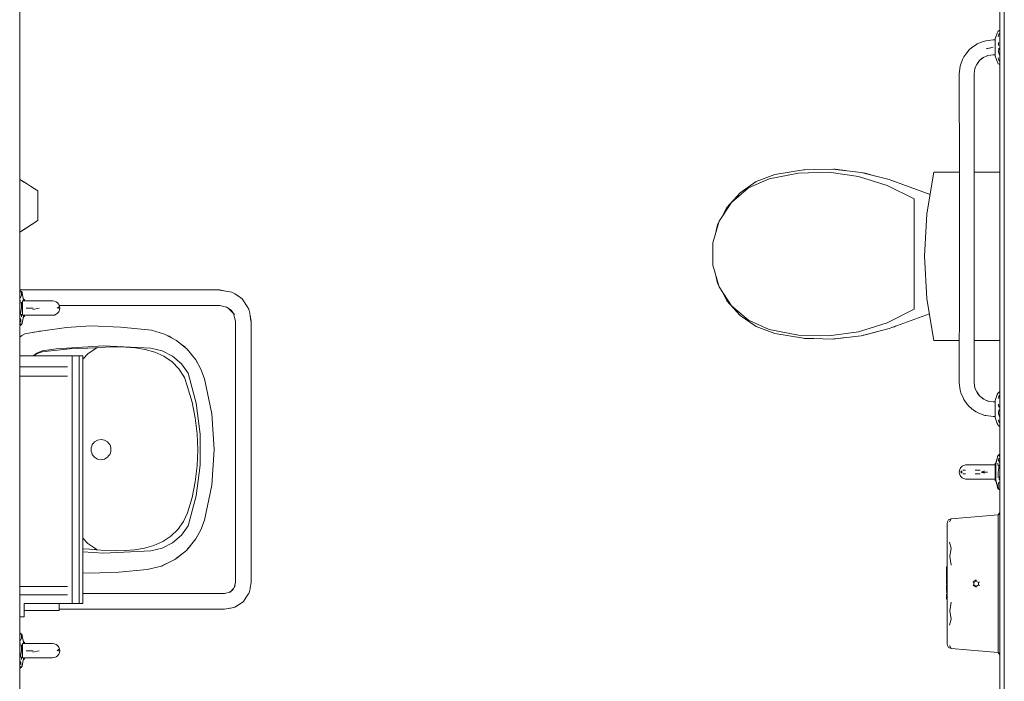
# Model space of a CAD drawing. Header units: millimetres. Extents: x -261 to 187, y -214 to 106.
# Tile 170 of 256: x -208.4 to -206.21, y -142.98 to -141.51. Entities that reach past the tile are written whole.
import ezdxf

# ---------------------------------------------------------------- set-up
doc = ezdxf.new("R2010")
doc.units = ezdxf.units.MM
doc.header["$LTSCALE"] = 0.005
doc.header["$MEASUREMENT"] = 0
for name, color, linetype, lineweight in [('IFC-Elemento construtivo genérico-Contorno', 9, 'Continuous', 5), ('IFC-Elemento terminal-Contorno', 9, 'Continuous', 5), ('IFC-Parede padrão-Contorno', 9, 'Continuous', 5), ('IFC-Parede-Contorno', 9, 'Continuous', 5), ('IFC-Viga-Contorno', 9, 'Continuous', 5)]:
    doc.layers.add(name, color=color, linetype=linetype, lineweight=lineweight)

msp = doc.modelspace()

# ---------------------------------------------------------------- linework, layer by layer
at = {"layer": 'IFC-Elemento construtivo genérico-Contorno', "lineweight": 5}
for p, q in [((-208.402, -141.8672), (-208.387, -141.8768)), ((-208.402, -141.8672), (-208.3939, -141.8724)), ((-208.387, -141.8768), (-208.3779, -141.8826)), ((-208.3779, -141.8826), (-208.362, -141.8928)), ((-208.362, -141.8953), (-208.362, -141.8928)), ((-208.362, -141.8998), (-208.362, -141.8953)), ((-208.362, -141.9032), (-208.362, -141.8998)), ((-208.362, -141.9067), (-208.362, -141.9032)), ((-208.362, -141.9115), (-208.362, -141.9067)), ((-208.362, -141.9163), (-208.362, -141.9115)), ((-208.362, -141.921), (-208.362, -141.9163)), ((-208.362, -141.9258), (-208.362, -141.921)), ((-208.362, -141.9306), (-208.362, -141.9258)), ((-208.362, -141.9354), (-208.362, -141.9306)), ((-208.362, -141.9402), (-208.362, -141.9354)), ((-208.362, -141.945), (-208.362, -141.9402)), ((-208.362, -141.9484), (-208.362, -141.945)), ((-208.402, -141.9844), (-208.362, -141.9588)), ((-208.3939, -141.9792), (-208.362, -141.9588)), ((-208.387, -141.9748), (-208.362, -141.9588)), ((-208.362, -141.9519), (-208.362, -141.9484)), ((-208.362, -141.9554), (-208.362, -141.9519)), ((-208.362, -141.9588), (-208.362, -141.9554)), ((-208.402, -141.9844), (-208.387, -141.9748)), ((-208.402, -141.9844), (-208.3939, -141.9792)), ((-208.402, -142.2598), (-208.2698, -142.2598)), ((-208.402, -142.2598), (-208.285, -142.2598)), ((-208.285, -142.8098), (-208.285, -142.2598)), ((-208.285, -142.2598), (-208.2698, -142.2598)), ((-208.2698, -142.2598), (-208.2619, -142.2598)), ((-208.2698, -142.8098), (-208.2698, -142.2598)), ((-208.2619, -142.8098), (-208.2619, -142.2598)), ((-208.402, -142.2837), (-208.2956, -142.2837)), ((-208.402, -142.3046), (-208.2956, -142.3046)), ((-206.3366, -142.6242), (-206.3301, -142.6219)), ((-206.3342, -142.628), (-206.3301, -142.6219)), ((-206.3301, -142.6219), (-206.2257, -142.6129)), ((-206.2257, -142.6129), (-206.2222, -142.6078)), ((-206.2257, -142.6129), (-206.2222, -142.6105)), ((-206.2257, -142.6253), (-206.2257, -142.6129)), ((-206.2257, -142.6253), (-206.2257, -142.6191)), ((-206.3392, -142.6326), (-206.3387, -142.628)), ((-206.3392, -142.6434), (-206.3392, -142.6326)), ((-206.3392, -142.6641), (-206.3392, -142.6434)), ((-206.3387, -142.628), (-206.3366, -142.6242)), ((-206.2257, -142.649), (-206.2257, -142.6253)), ((-206.2257, -142.649), (-206.2257, -142.6372)), ((-206.3392, -142.693), (-206.3392, -142.6641)), ((-206.2257, -142.6823), (-206.2257, -142.649)), ((-206.2257, -142.6823), (-206.2257, -142.6656)), ((-206.3343, -142.6737), (-206.3301, -142.6872)), ((-206.3335, -142.7054), (-206.3301, -142.6872)), ((-206.2257, -142.7222), (-206.2257, -142.6823)), ((-206.3392, -142.7279), (-206.3392, -142.693)), ((-206.3335, -142.7054), (-206.3301, -142.7248)), ((-206.2257, -142.7222), (-206.2257, -142.7023)), ((-206.3409, -142.7305), (-206.3409, -142.7287)), ((-206.3409, -142.7287), (-206.3392, -142.7287)), ((-206.3409, -142.7381), (-206.3409, -142.7305)), ((-206.3409, -142.7305), (-206.3392, -142.7305)), ((-206.3392, -142.7658), (-206.3392, -142.7279)), ((-206.2257, -142.7658), (-206.2257, -142.7222)), ((-206.3409, -142.7381), (-206.3392, -142.7381)), ((-206.3409, -142.7407), (-206.3409, -142.7381)), ((-206.3409, -142.7407), (-206.3392, -142.7407)), ((-206.3409, -142.7465), (-206.3409, -142.7407)), ((-206.3409, -142.7465), (-206.3392, -142.7465)), ((-206.3409, -142.7539), (-206.3409, -142.7465)), ((-206.3409, -142.7539), (-206.3392, -142.7539)), ((-206.3409, -142.7663), (-206.3409, -142.7548)), ((-206.3409, -142.7548), (-206.3392, -142.7548)), ((-206.2257, -142.7658), (-206.2257, -142.744)), ((-208.402, -142.7724), (-208.2956, -142.7724)), ((-206.3409, -142.7663), (-206.3392, -142.7663)), ((-206.3409, -142.7747), (-206.3409, -142.7684)), ((-206.3409, -142.7684), (-206.3392, -142.7684)), ((-206.3409, -142.7777), (-206.3409, -142.7747)), ((-206.3392, -142.8037), (-206.3392, -142.7658)), ((-206.2818, -142.7617), (-206.2748, -142.7576)), ((-206.2818, -142.7617), (-206.2799, -142.7628)), ((-206.2818, -142.7698), (-206.2799, -142.7687)), ((-206.2818, -142.7698), (-206.2748, -142.7739)), ((-206.2799, -142.7628), (-206.2748, -142.7599)), ((-206.2799, -142.7687), (-206.2799, -142.7628)), ((-206.2799, -142.7687), (-206.2748, -142.7717)), ((-206.2748, -142.7599), (-206.2748, -142.7576)), ((-206.2748, -142.7599), (-206.2697, -142.7628)), ((-206.2748, -142.7717), (-206.2697, -142.7687)), ((-206.2748, -142.7739), (-206.2748, -142.7717)), ((-206.2697, -142.7628), (-206.2677, -142.7617)), ((-206.2697, -142.7687), (-206.2697, -142.7628)), ((-206.2697, -142.7687), (-206.2677, -142.7698)), ((-206.2257, -142.8093), (-206.2257, -142.7658)), ((-206.2257, -142.7875), (-206.2257, -142.7658)), ((-208.402, -142.7906), (-208.2956, -142.7906)), ((-206.3409, -142.7777), (-206.3392, -142.7777)), ((-206.3409, -142.7793), (-206.3409, -142.7777)), ((-206.3409, -142.7793), (-206.3392, -142.7793)), ((-206.3409, -142.7799), (-206.3409, -142.7793)), ((-206.3409, -142.7808), (-206.3409, -142.7799)), ((-206.3409, -142.7799), (-206.3392, -142.7799)), ((-206.3409, -142.7808), (-206.3392, -142.7808)), ((-206.3409, -142.7852), (-206.3409, -142.7834)), ((-206.3409, -142.7834), (-206.3392, -142.7834)), ((-206.3409, -142.7852), (-206.3392, -142.7852)), ((-206.3409, -142.7909), (-206.3409, -142.7889)), ((-206.3409, -142.7889), (-206.3392, -142.7889)), ((-206.3409, -142.7909), (-206.3392, -142.7909)), ((-206.3409, -142.7986), (-206.3409, -142.7909)), ((-206.3409, -142.8004), (-206.3409, -142.7986)), ((-206.3409, -142.7986), (-206.3392, -142.7986)), ((-208.392, -142.8098), (-208.285, -142.8098)), ((-208.285, -142.8098), (-208.2698, -142.8098)), ((-208.2698, -142.8098), (-208.2619, -142.8098)), ((-206.3409, -142.8004), (-206.3392, -142.8004)), ((-206.3392, -142.8385), (-206.3392, -142.8037)), ((-206.3335, -142.8261), (-206.3301, -142.8067)), ((-206.2257, -142.8493), (-206.2257, -142.8093)), ((-206.2257, -142.8293), (-206.2257, -142.8093)), ((-206.3392, -142.8674), (-206.3392, -142.8385)), ((-206.3335, -142.8261), (-206.3301, -142.8443)), ((-206.3343, -142.8578), (-206.3301, -142.8443)), ((-206.2257, -142.8825), (-206.2257, -142.8493)), ((-206.2257, -142.8659), (-206.2257, -142.8493)), ((-206.3392, -142.8881), (-206.3392, -142.8674)), ((-206.2257, -142.9063), (-206.2257, -142.8825)), ((-206.2257, -142.8944), (-206.2257, -142.8825)), ((-206.3392, -142.8989), (-206.3392, -142.8881)), ((-206.3392, -142.8989), (-206.3387, -142.9035)), ((-206.3387, -142.9035), (-206.3366, -142.9074)), ((-206.3366, -142.9074), (-206.3301, -142.9096)), ((-206.3342, -142.9035), (-206.3301, -142.9096)), ((-206.2257, -142.9186), (-206.2257, -142.9063)), ((-206.2257, -142.9124), (-206.2257, -142.9063)), ((-206.3301, -142.9096), (-206.2257, -142.9186)), ((-206.2257, -142.9186), (-206.2222, -142.9211)), ((-206.2257, -142.9186), (-206.2222, -142.9237))]:
    msp.add_line(p, q, dxfattribs=at)
at = {"layer": 'IFC-Elemento terminal-Contorno', "lineweight": 5}
for p, q in [((-206.2327, -141.5553), (-206.2283, -141.5422)), ((-206.2283, -141.5422), (-206.2269, -141.5396)), ((-206.2269, -141.5396), (-206.2256, -141.537)), ((-206.2257, -141.5395), (-206.2256, -141.5376)), ((-206.2256, -141.537), (-206.2238, -141.5362)), ((-206.2256, -141.5376), (-206.2256, -141.537)), ((-206.2255, -141.5502), (-206.2238, -141.5429)), ((-206.2238, -141.5362), (-206.2222, -141.5355)), ((-206.2229, -141.5374), (-206.2222, -141.538)), ((-206.2842, -141.5741), (-206.2742, -141.5673)), ((-206.2742, -141.5673), (-206.2725, -141.5663)), ((-206.2725, -141.5663), (-206.2594, -141.5609)), ((-206.2594, -141.5609), (-206.2535, -141.5593)), ((-206.2535, -141.5593), (-206.2371, -141.5573)), ((-206.2371, -141.5573), (-206.2327, -141.5573)), ((-206.2327, -141.5567), (-206.2327, -141.5553)), ((-206.2327, -141.558), (-206.2327, -141.5567)), ((-206.2327, -141.5594), (-206.2327, -141.558)), ((-206.2327, -141.5607), (-206.2327, -141.5594)), ((-206.2327, -141.564), (-206.2327, -141.5607)), ((-206.2327, -141.5673), (-206.2327, -141.564)), ((-206.2327, -141.5706), (-206.2327, -141.5673)), ((-206.2327, -141.5738), (-206.2327, -141.5706)), ((-206.225, -141.5628), (-206.2248, -141.5694)), ((-206.3021, -141.5951), (-206.2981, -141.5888)), ((-206.2981, -141.5888), (-206.29, -141.5794)), ((-206.29, -141.5794), (-206.2842, -141.5741)), ((-206.2612, -141.5976), (-206.2486, -141.5918)), ((-206.2524, -141.5769), (-206.2371, -141.5738)), ((-206.2524, -141.5769), (-206.2452, -141.5754)), ((-206.2508, -141.5928), (-206.2473, -141.5916)), ((-206.2486, -141.5918), (-206.2371, -141.5903)), ((-206.2452, -141.5754), (-206.2371, -141.5738)), ((-206.2371, -141.5903), (-206.2327, -141.5903)), ((-206.2327, -141.5771), (-206.2327, -141.5738)), ((-206.2327, -141.5804), (-206.2327, -141.5771)), ((-206.2327, -141.5837), (-206.2327, -141.5804)), ((-206.2327, -141.5869), (-206.2327, -141.5837)), ((-206.2327, -141.5883), (-206.2327, -141.5869)), ((-206.2327, -141.5897), (-206.2327, -141.5883)), ((-206.2327, -141.591), (-206.2327, -141.5897)), ((-206.2327, -141.5924), (-206.2327, -141.591)), ((-206.2327, -141.5924), (-206.2283, -141.6055)), ((-206.225, -141.5849), (-206.2242, -141.5759)), ((-206.225, -141.5849), (-206.2231, -141.5903)), ((-206.2231, -141.5903), (-206.2222, -141.5913)), ((-206.3122, -141.6324), (-206.3102, -141.616)), ((-206.3102, -141.616), (-206.3097, -141.6138)), ((-206.3097, -141.6138), (-206.3051, -141.6006)), ((-206.3051, -141.6006), (-206.3021, -141.5951)), ((-206.2777, -141.6209), (-206.272, -141.6083)), ((-206.2736, -141.6119), (-206.2672, -141.6029)), ((-206.2677, -141.6034), (-206.2612, -141.5976)), ((-206.2663, -141.6021), (-206.2576, -141.5959)), ((-206.2283, -141.6055), (-206.2269, -141.6081)), ((-206.2269, -141.6081), (-206.2256, -141.6107)), ((-206.2256, -141.61), (-206.2256, -141.6107)), ((-206.2256, -141.6107), (-206.2222, -141.6122)), ((-206.2255, -141.5975), (-206.2238, -141.6048)), ((-206.2229, -141.6103), (-206.2222, -141.6096)), ((-206.3122, -141.6324), (-206.312, -141.8511)), ((-206.2793, -141.851), (-206.2792, -141.6324)), ((-206.2792, -141.6324), (-206.2777, -141.6209)), ((-206.2779, -141.6222), (-206.2767, -141.6187)), ((-206.312, -141.9758), (-206.312, -141.7867)), ((-206.7637, -141.8721), (-206.7225, -141.8567)), ((-206.7355, -141.8659), (-206.6698, -141.8532)), ((-206.7225, -141.8567), (-206.6589, -141.8461)), ((-206.6698, -141.8532), (-206.6028, -141.8514)), ((-206.6589, -141.8461), (-206.5945, -141.8444)), ((-206.6573, -141.8461), (-206.6558, -141.8458)), ((-206.6558, -141.8458), (-206.6354, -141.8455)), ((-206.6028, -141.8514), (-206.5364, -141.8606)), ((-206.5945, -141.8444), (-206.5305, -141.8517)), ((-206.5913, -141.8448), (-206.5883, -141.8447)), ((-206.5883, -141.8447), (-206.5652, -141.8477)), ((-206.5305, -141.8517), (-206.4681, -141.8678)), ((-206.5258, -141.8529), (-206.5213, -141.8535)), ((-206.5213, -141.8535), (-206.4987, -141.8599)), ((-206.3844, -141.9441), (-206.3686, -141.8511)), ((-206.3686, -141.8511), (-206.312, -141.8511)), ((-206.2793, -142.0954), (-206.2793, -141.851)), ((-206.2793, -141.8511), (-206.2222, -141.8511)), ((-206.8, -141.8969), (-206.7637, -141.8721)), ((-206.7812, -141.8862), (-206.7355, -141.8659)), ((-206.5364, -141.8606), (-206.4724, -141.8806)), ((-206.4681, -141.8678), (-206.377, -141.9009)), ((-206.4583, -141.8714), (-206.4563, -141.8719)), ((-206.4563, -141.8719), (-206.4544, -141.8728)), ((-206.8292, -141.9297), (-206.8, -141.8969)), ((-206.8192, -141.9186), (-206.7812, -141.8862)), ((-206.4724, -141.8806), (-206.4126, -141.9108)), ((-206.8464, -141.9605), (-206.8192, -141.9186)), ((-206.4126, -142.1558), (-206.4126, -141.9108)), ((-206.8415, -141.953), (-206.8292, -141.9297)), ((-206.3897, -142.0383), (-206.3844, -141.9441)), ((-206.8605, -142.0083), (-206.8464, -141.9605)), ((-206.8497, -141.9686), (-206.8475, -141.9644)), ((-206.8547, -141.9885), (-206.8497, -141.9686)), ((-206.312, -142.1649), (-206.312, -141.9758)), ((-206.8605, -142.0583), (-206.8605, -142.0083)), ((-206.3897, -142.0383), (-206.3844, -142.1325)), ((-206.8605, -142.0583), (-206.8464, -142.1061)), ((-206.8547, -142.0781), (-206.8497, -142.098)), ((-206.8497, -142.098), (-206.8475, -142.1022)), ((-206.3122, -142.3192), (-206.312, -142.0954)), ((-206.2793, -142.0954), (-206.2792, -142.3192)), ((-208.402, -142.1127), (-208.1843, -142.1127)), ((-208.402, -142.1144), (-208.4007, -142.1147)), ((-208.4007, -142.1147), (-208.3988, -142.1161)), ((-208.3988, -142.1175), (-208.3988, -142.1161)), ((-208.3988, -142.1161), (-208.3979, -142.1168)), ((-208.3988, -142.1175), (-208.3983, -142.1208)), ((-208.3979, -142.1168), (-208.3967, -142.119)), ((-208.3967, -142.119), (-208.3958, -142.1237)), ((-208.1843, -142.1127), (-207.9566, -142.1127)), ((-207.9566, -142.1127), (-207.9432, -142.1154)), ((-207.9566, -142.1133), (-207.9388, -142.1161)), ((-207.9388, -142.1161), (-207.93, -142.118)), ((-207.93, -142.118), (-207.9236, -142.1217)), ((-206.8464, -142.1061), (-206.8192, -142.148)), ((-206.8415, -142.1137), (-206.8292, -142.1369)), ((-208.401, -142.1432), (-208.4008, -142.1359)), ((-208.4, -142.1308), (-208.3983, -142.1249)), ((-208.3983, -142.1208), (-208.3983, -142.1249)), ((-208.3982, -142.1466), (-208.3981, -142.1402)), ((-208.396, -142.1378), (-208.396, -142.1373)), ((-208.396, -142.1394), (-208.396, -142.1378)), ((-208.396, -142.142), (-208.396, -142.1394)), ((-208.396, -142.1453), (-208.396, -142.142)), ((-208.3958, -142.1237), (-208.3932, -142.134)), ((-208.3958, -142.1237), (-208.3932, -142.1355)), ((-208.3958, -142.1373), (-208.3873, -142.1373)), ((-208.3932, -142.1355), (-208.3932, -142.134)), ((-208.3932, -142.134), (-208.3915, -142.1345)), ((-208.3932, -142.1369), (-208.3932, -142.1355)), ((-208.3932, -142.1373), (-208.3932, -142.1369)), ((-208.3915, -142.1359), (-208.3915, -142.1345)), ((-208.3915, -142.1373), (-208.3915, -142.1359)), ((-208.3915, -142.1373), (-208.3915, -142.1373)), ((-208.3873, -142.1373), (-208.3709, -142.1374)), ((-208.3709, -142.1374), (-208.3597, -142.1373)), ((-208.3597, -142.1373), (-208.3493, -142.1373)), ((-208.3493, -142.1373), (-208.3391, -142.1374)), ((-208.3391, -142.1374), (-208.3323, -142.1374)), ((-208.3391, -142.1374), (-208.3383, -142.1374)), ((-208.3383, -142.1374), (-208.3318, -142.1376)), ((-208.3323, -142.1374), (-208.3289, -142.1373)), ((-208.3289, -142.1373), (-208.3248, -142.1378)), ((-208.3248, -142.1378), (-208.3209, -142.1394)), ((-208.3209, -142.1394), (-208.3176, -142.142)), ((-208.3176, -142.142), (-208.315, -142.1453)), ((-207.9236, -142.1217), (-207.9129, -142.1286)), ((-207.9169, -142.126), (-207.9164, -142.1263)), ((-207.9164, -142.1263), (-207.916, -142.1266)), ((-207.9129, -142.1286), (-207.9074, -142.1331)), ((-207.9074, -142.1331), (-207.9043, -142.137)), ((-207.9043, -142.137), (-207.8958, -142.1498)), ((-206.8292, -142.1369), (-206.8, -142.1697)), ((-206.3844, -142.1325), (-206.3686, -142.2256)), ((-208.4009, -142.1696), (-208.3995, -142.1618)), ((-208.3995, -142.1618), (-208.3982, -142.1533)), ((-208.3982, -142.1533), (-208.3982, -142.1466)), ((-208.396, -142.1492), (-208.396, -142.1453)), ((-208.396, -142.1533), (-208.396, -142.1492)), ((-208.396, -142.1574), (-208.396, -142.1533)), ((-208.396, -142.1613), (-208.396, -142.1574)), ((-208.396, -142.1646), (-208.396, -142.1613)), ((-208.3873, -142.1533), (-208.3717, -142.1533)), ((-208.373, -142.1564), (-208.3588, -142.1533)), ((-208.3186, -142.1533), (-208.3146, -142.1502)), ((-208.3176, -142.1646), (-208.315, -142.1613)), ((-208.316, -142.1533), (-208.3129, -142.1533)), ((-208.315, -142.1453), (-208.3134, -142.1492)), ((-208.315, -142.1613), (-208.3134, -142.1574)), ((-208.3141, -142.1477), (-208.1843, -142.1477)), ((-208.3134, -142.1492), (-208.3129, -142.1533)), ((-208.3134, -142.1574), (-208.3129, -142.1533)), ((-208.212, -142.1477), (-208.2113, -142.1477)), ((-208.1843, -142.1477), (-208.1199, -142.1477)), ((-208.1622, -142.1477), (-208.162, -142.1477)), ((-208.1621, -142.1477), (-208.162, -142.1477)), ((-208.162, -142.1477), (-208.162, -142.1477)), ((-208.1199, -142.1477), (-207.9566, -142.1477)), ((-207.9566, -142.1477), (-207.9483, -142.1499)), ((-207.9483, -142.1499), (-207.9397, -142.1522)), ((-207.9426, -142.1502), (-207.9319, -142.1576)), ((-207.9389, -142.1528), (-207.927, -142.1646)), ((-207.9319, -142.1576), (-207.9246, -142.1682)), ((-207.8959, -142.1496), (-207.8953, -142.1505)), ((-207.8958, -142.1498), (-207.8923, -142.1557)), ((-207.8953, -142.1505), (-207.8923, -142.1557)), ((-207.8923, -142.1557), (-207.8904, -142.1644)), ((-206.8192, -142.148), (-206.7812, -142.1804)), ((-206.4724, -142.186), (-206.4126, -142.1558)), ((-208.401, -142.1756), (-208.3992, -142.179)), ((-208.3995, -142.1843), (-208.3992, -142.179)), ((-208.3981, -142.1667), (-208.398, -142.1728)), ((-208.3971, -142.1875), (-208.3958, -142.1829)), ((-208.3967, -142.1875), (-208.3958, -142.1829)), ((-208.396, -142.1671), (-208.396, -142.1646)), ((-208.396, -142.1687), (-208.396, -142.1671)), ((-208.396, -142.1693), (-208.396, -142.1687)), ((-208.3958, -142.1693), (-208.3873, -142.1693)), ((-208.3958, -142.1829), (-208.3932, -142.1711)), ((-208.3958, -142.1829), (-208.3932, -142.1725)), ((-208.3932, -142.1697), (-208.3932, -142.1693)), ((-208.3932, -142.1711), (-208.3932, -142.1697)), ((-208.3932, -142.1725), (-208.3932, -142.1711)), ((-208.3932, -142.1725), (-208.3915, -142.1721)), ((-208.3915, -142.17), (-208.3915, -142.1693)), ((-208.3915, -142.1693), (-208.3915, -142.1693)), ((-208.3915, -142.1707), (-208.3915, -142.1693)), ((-208.3915, -142.1714), (-208.3915, -142.17)), ((-208.3915, -142.1721), (-208.3915, -142.1707)), ((-208.3873, -142.1693), (-208.3709, -142.1692)), ((-208.3873, -142.1693), (-208.3727, -142.1692)), ((-208.3727, -142.1692), (-208.3569, -142.1692)), ((-208.3709, -142.1692), (-208.3597, -142.1693)), ((-208.3597, -142.1693), (-208.3493, -142.1693)), ((-208.3569, -142.1692), (-208.3425, -142.1693)), ((-208.3493, -142.1693), (-208.3465, -142.1693)), ((-208.3425, -142.1693), (-208.336, -142.1693)), ((-208.336, -142.1693), (-208.3328, -142.1692)), ((-208.3328, -142.1692), (-208.3289, -142.1693)), ((-208.3289, -142.1693), (-208.3248, -142.1687)), ((-208.3248, -142.1687), (-208.3209, -142.1671)), ((-208.3209, -142.1671), (-208.3176, -142.1646)), ((-207.9266, -142.1652), (-207.9243, -142.1739)), ((-207.9243, -142.1739), (-207.922, -142.1823)), ((-207.922, -142.4729), (-207.922, -142.1823)), ((-207.8904, -142.1644), (-207.8876, -142.1823)), ((-207.8897, -142.1688), (-207.887, -142.1823)), ((-207.887, -142.4729), (-207.887, -142.1823)), ((-206.8, -142.1697), (-206.7637, -142.1945)), ((-206.7812, -142.1804), (-206.7355, -142.2007)), ((-206.4681, -142.1988), (-206.3786, -142.1663)), ((-208.402, -142.1922), (-208.4007, -142.1919)), ((-208.401, -142.1886), (-208.3997, -142.1902)), ((-208.4007, -142.1919), (-208.3997, -142.1902)), ((-208.4007, -142.1919), (-208.3988, -142.1905)), ((-208.3988, -142.1905), (-208.3979, -142.1898)), ((-208.3979, -142.1898), (-208.3971, -142.1875)), ((-208.3979, -142.1898), (-208.3967, -142.1875)), ((-208.3782, -142.2084), (-208.3645, -142.2059)), ((-208.3782, -142.2084), (-208.3708, -142.207)), ((-208.3708, -142.207), (-208.3645, -142.2059)), ((-208.3645, -142.2059), (-208.3507, -142.2038)), ((-208.3645, -142.2059), (-208.3581, -142.2049)), ((-208.3581, -142.2049), (-208.3507, -142.2038)), ((-208.3507, -142.2038), (-208.2979, -142.1961)), ((-208.2979, -142.1961), (-208.2446, -142.1929)), ((-208.2446, -142.1929), (-208.1767, -142.1954)), ((-208.1767, -142.1954), (-208.1092, -142.2023)), ((-208.1092, -142.2023), (-208.08, -142.2111)), ((-206.7637, -142.1945), (-206.7225, -142.2099)), ((-206.7355, -142.2007), (-206.6698, -142.2135)), ((-206.6028, -142.2152), (-206.5364, -142.206)), ((-206.5364, -142.206), (-206.4724, -142.186)), ((-206.5305, -142.2149), (-206.4681, -142.1988)), ((-206.5213, -142.2131), (-206.4986, -142.2067)), ((-206.4583, -142.1952), (-206.4563, -142.1947)), ((-206.4563, -142.1947), (-206.4544, -142.1938)), ((-208.402, -142.2177), (-208.3976, -142.2141)), ((-208.3976, -142.2141), (-208.3906, -142.2109)), ((-208.3906, -142.2109), (-208.3782, -142.2084)), ((-208.08, -142.2111), (-208.053, -142.2254)), ((-208.0737, -142.2144), (-208.0694, -142.2159)), ((-208.0694, -142.2159), (-208.0642, -142.2195)), ((-208.053, -142.2254), (-208.0295, -142.2449)), ((-206.7225, -142.2099), (-206.6589, -142.2205)), ((-206.6698, -142.2135), (-206.6028, -142.2152)), ((-206.6589, -142.2205), (-206.5945, -142.2222)), ((-206.6573, -142.2206), (-206.6558, -142.2208)), ((-206.6558, -142.2208), (-206.6356, -142.2211)), ((-206.5945, -142.2222), (-206.5305, -142.2149)), ((-206.5913, -142.2218), (-206.5883, -142.2219)), ((-206.5883, -142.2219), (-206.5653, -142.2189)), ((-206.5258, -142.2137), (-206.5213, -142.2131)), ((-206.3686, -142.2256), (-206.3121, -142.2256)), ((-206.2792, -142.2256), (-206.2222, -142.2256)), ((-208.3646, -142.2553), (-208.352, -142.2503)), ((-208.3638, -142.2533), (-208.3523, -142.2481)), ((-208.3523, -142.2481), (-208.3212, -142.2438)), ((-208.352, -142.2503), (-208.2915, -142.2437)), ((-208.3212, -142.2438), (-208.2157, -142.2374)), ((-208.2915, -142.2437), (-208.2307, -142.2418)), ((-208.2496, -142.2542), (-208.2307, -142.2418)), ((-208.234, -142.2419), (-208.233, -142.2418)), ((-208.233, -142.2418), (-208.2111, -142.2401)), ((-208.2157, -142.2374), (-208.1103, -142.2425)), ((-208.2111, -142.2401), (-208.1889, -142.2396)), ((-208.1889, -142.2396), (-208.1669, -142.2401)), ((-208.1669, -142.2401), (-208.1448, -142.2418)), ((-208.1448, -142.2418), (-208.1229, -142.2453)), ((-208.1229, -142.2453), (-208.1016, -142.2513)), ((-208.1103, -142.2425), (-208.085, -142.2483)), ((-208.1016, -142.2513), (-208.0815, -142.2604)), ((-208.085, -142.2483), (-208.0619, -142.26)), ((-208.0402, -142.236), (-208.0349, -142.2397)), ((-208.0349, -142.2397), (-208.0329, -142.242)), ((-208.0295, -142.2449), (-208.0103, -142.2686)), ((-208.3721, -142.2598), (-208.3638, -142.2533)), ((-208.3716, -142.2598), (-208.3638, -142.2533)), ((-208.3709, -142.2598), (-208.3646, -142.2553)), ((-208.2619, -142.2671), (-208.2496, -142.2542)), ((-208.0815, -142.2604), (-208.0632, -142.2729)), ((-208.0632, -142.2729), (-208.0477, -142.2886)), ((-208.0619, -142.26), (-208.0423, -142.2771)), ((-208.0103, -142.2686), (-207.9991, -142.2889)), ((-208.0089, -142.271), (-208.0081, -142.2721)), ((-208.0081, -142.2721), (-208.0069, -142.2747)), ((-208.0477, -142.2886), (-208.0358, -142.3073)), ((-208.0423, -142.2771), (-208.0274, -142.2983)), ((-207.9991, -142.2889), (-207.9911, -142.3105)), ((-208.0358, -142.3073), (-208.0285, -142.3282)), ((-208.0274, -142.2983), (-208.0094, -142.3649)), ((-207.9911, -142.3105), (-207.9747, -142.3883)), ((-208.0285, -142.3282), (-208.0186, -142.3624)), ((-206.3122, -142.3192), (-206.3102, -142.3356)), ((-206.3102, -142.3356), (-206.3086, -142.3415)), ((-206.2792, -142.3192), (-206.2777, -142.3307)), ((-206.2779, -142.3294), (-206.2767, -142.3329)), ((-206.2777, -142.3307), (-206.272, -142.3433)), ((-206.3086, -142.3415), (-206.3032, -142.3546)), ((-206.3032, -142.3546), (-206.3022, -142.3563)), ((-206.3022, -142.3563), (-206.2955, -142.3663)), ((-206.2736, -142.3397), (-206.2674, -142.3484)), ((-206.272, -142.3433), (-206.2661, -142.3498)), ((-206.2666, -142.3493), (-206.2576, -142.3557)), ((-206.2612, -142.3541), (-206.2486, -142.3599)), ((-206.2508, -142.3588), (-206.2473, -142.36)), ((-206.2486, -142.3599), (-206.2371, -142.3613)), ((-206.2327, -142.359), (-206.2282, -142.3457)), ((-206.2327, -142.3604), (-206.2327, -142.359)), ((-206.2327, -142.3618), (-206.2327, -142.3604)), ((-206.2282, -142.3457), (-206.2268, -142.3432)), ((-206.2268, -142.3432), (-206.2254, -142.3408)), ((-206.2256, -142.3434), (-206.2255, -142.3415)), ((-206.2255, -142.3415), (-206.2254, -142.3408)), ((-206.2254, -142.3408), (-206.2228, -142.3396)), ((-206.2254, -142.3541), (-206.2237, -142.3469)), ((-206.2228, -142.3396), (-206.2222, -142.3394)), ((-206.2228, -142.3413), (-206.2222, -142.3419)), ((-208.0186, -142.3624), (-208.0116, -142.3973)), ((-208.0094, -142.3649), (-208.0003, -142.4332)), ((-206.2955, -142.3663), (-206.2901, -142.3721)), ((-206.2901, -142.3721), (-206.2807, -142.3802)), ((-206.2807, -142.3802), (-206.2744, -142.3842)), ((-206.2371, -142.3613), (-206.2327, -142.3613)), ((-206.2327, -142.3632), (-206.2327, -142.3618)), ((-206.2327, -142.3645), (-206.2327, -142.3632)), ((-206.2327, -142.3678), (-206.2327, -142.3645)), ((-206.2327, -142.3711), (-206.2327, -142.3678)), ((-206.2327, -142.3745), (-206.2327, -142.3711)), ((-206.2327, -142.3778), (-206.2327, -142.3745)), ((-206.2327, -142.3811), (-206.2327, -142.3778)), ((-206.2327, -142.3844), (-206.2327, -142.3811)), ((-206.2248, -142.3668), (-206.2247, -142.3733)), ((-206.2248, -142.3887), (-206.2241, -142.3797)), ((-208.0116, -142.3973), (-208.0074, -142.4326)), ((-207.9747, -142.3883), (-207.9692, -142.4675)), ((-206.2744, -142.3842), (-206.2689, -142.3872)), ((-206.2689, -142.3872), (-206.2557, -142.3918)), ((-206.2557, -142.3918), (-206.2535, -142.3923)), ((-206.2535, -142.3923), (-206.2371, -142.3943)), ((-206.2371, -142.3943), (-206.2327, -142.3943)), ((-206.2327, -142.3877), (-206.2327, -142.3844)), ((-206.2327, -142.391), (-206.2327, -142.3877)), ((-206.2327, -142.3924), (-206.2327, -142.391)), ((-206.2327, -142.3938), (-206.2327, -142.3924)), ((-206.2327, -142.3951), (-206.2327, -142.3938)), ((-206.2327, -142.3965), (-206.2327, -142.3951)), ((-206.2327, -142.3965), (-206.2282, -142.4099)), ((-206.2254, -142.4015), (-206.2237, -142.4087)), ((-206.2248, -142.3887), (-206.2229, -142.394)), ((-206.2229, -142.394), (-206.2222, -142.395)), ((-206.2282, -142.4099), (-206.2268, -142.4123)), ((-206.2268, -142.4123), (-206.2254, -142.4148)), ((-206.2255, -142.4141), (-206.2254, -142.4148)), ((-206.2254, -142.4148), (-206.2228, -142.4159)), ((-206.2228, -142.4142), (-206.2222, -142.4136)), ((-206.2228, -142.4159), (-206.2222, -142.4162)), ((-208.2355, -142.4504), (-208.2288, -142.4465)), ((-208.2288, -142.4465), (-208.2211, -142.4452)), ((-208.2211, -142.4452), (-208.2135, -142.4465)), ((-208.2135, -142.4465), (-208.2067, -142.4504)), ((-208.0074, -142.4326), (-208.006, -142.4682)), ((-208.0003, -142.5021), (-208.0003, -142.4332)), ((-208.2433, -142.4637), (-208.2419, -142.46)), ((-208.2433, -142.4677), (-208.2433, -142.4637)), ((-208.2433, -142.4716), (-208.2433, -142.4677)), ((-208.2419, -142.46), (-208.2406, -142.4563)), ((-208.2406, -142.4563), (-208.238, -142.4534)), ((-208.2406, -142.4564), (-208.238, -142.4534)), ((-208.238, -142.4534), (-208.2355, -142.4504)), ((-208.2067, -142.4504), (-208.2042, -142.4534)), ((-208.2042, -142.4534), (-208.2016, -142.4564)), ((-208.2042, -142.4534), (-208.2016, -142.4564)), ((-208.2016, -142.4564), (-208.2003, -142.4601)), ((-208.2003, -142.4601), (-208.199, -142.4637)), ((-208.199, -142.4677), (-208.199, -142.4637)), ((-208.199, -142.4677), (-208.199, -142.4716)), ((-208.0074, -142.5038), (-208.006, -142.4682)), ((-207.9747, -142.5468), (-207.9692, -142.4675)), ((-208.2433, -142.4716), (-208.2419, -142.4753)), ((-208.2419, -142.4753), (-208.2406, -142.479)), ((-208.2406, -142.479), (-208.2355, -142.485)), ((-208.2355, -142.485), (-208.2288, -142.4888)), ((-208.2288, -142.4888), (-208.2211, -142.4902)), ((-208.2211, -142.4902), (-208.2135, -142.4888)), ((-208.2135, -142.4888), (-208.2067, -142.4849)), ((-208.2067, -142.4849), (-208.2042, -142.482)), ((-208.2042, -142.482), (-208.2016, -142.4789)), ((-208.2042, -142.482), (-208.2016, -142.479)), ((-208.2016, -142.479), (-208.2003, -142.4753)), ((-208.2003, -142.4753), (-208.199, -142.4716)), ((-207.922, -142.4744), (-207.922, -142.4729)), ((-207.922, -142.7635), (-207.922, -142.4744)), ((-207.887, -142.7635), (-207.887, -142.4729)), ((-206.231, -142.4979), (-206.2284, -142.4876)), ((-206.231, -142.4998), (-206.2284, -142.4881)), ((-206.231, -142.4984), (-206.2284, -142.4881)), ((-206.2293, -142.4919), (-206.2284, -142.4876)), ((-206.2284, -142.4876), (-206.2275, -142.4829)), ((-206.2284, -142.4881), (-206.2275, -142.4834)), ((-206.2284, -142.4881), (-206.2271, -142.4835)), ((-206.2284, -142.4876), (-206.2281, -142.4865)), ((-206.2275, -142.4829), (-206.2263, -142.4806)), ((-206.2275, -142.4834), (-206.2263, -142.4812)), ((-206.2271, -142.4835), (-206.2263, -142.4812)), ((-206.2268, -142.4822), (-206.2263, -142.4806)), ((-206.2263, -142.4806), (-206.2254, -142.4799)), ((-206.2263, -142.4812), (-206.2254, -142.4805)), ((-206.2254, -142.4799), (-206.2235, -142.4786)), ((-206.2254, -142.4805), (-206.2235, -142.4791)), ((-206.225, -142.4919), (-206.2247, -142.4867)), ((-206.225, -142.4919), (-206.2232, -142.4954)), ((-206.2244, -142.4807), (-206.2235, -142.4791)), ((-206.2244, -142.4807), (-206.2232, -142.4824)), ((-206.224, -142.4794), (-206.2235, -142.4786)), ((-206.2235, -142.4786), (-206.2222, -142.4783)), ((-206.2235, -142.4791), (-206.2222, -142.4788)), ((-208.0116, -142.5391), (-208.0074, -142.5038)), ((-208.0094, -142.5705), (-208.0003, -142.5021)), ((-206.3122, -142.5177), (-206.3116, -142.5135)), ((-206.3119, -142.5146), (-206.3116, -142.5135)), ((-206.3116, -142.5135), (-206.3112, -142.5121)), ((-206.3112, -142.5121), (-206.31, -142.5097)), ((-206.3112, -142.5121), (-206.311, -142.5115)), ((-206.3111, -142.5118), (-206.311, -142.5115)), ((-206.3111, -142.5119), (-206.3111, -142.5118)), ((-206.311, -142.5115), (-206.3107, -142.5111)), ((-206.3108, -142.5113), (-206.31, -142.5097)), ((-206.31, -142.5097), (-206.3089, -142.5079)), ((-206.3089, -142.5079), (-206.3075, -142.5064)), ((-206.3075, -142.5064), (-206.3059, -142.505)), ((-206.3059, -142.505), (-206.3042, -142.5038)), ((-206.3046, -142.5138), (-206.2984, -142.5137)), ((-206.3042, -142.5038), (-206.3023, -142.5029)), ((-206.3023, -142.5029), (-206.3003, -142.5022)), ((-206.3003, -142.5022), (-206.2983, -142.5018)), ((-206.2983, -142.5018), (-206.2962, -142.5017)), ((-206.2962, -142.5017), (-206.2921, -142.5017)), ((-206.2921, -142.5017), (-206.2886, -142.5017)), ((-206.2886, -142.5017), (-206.2816, -142.5017)), ((-206.2816, -142.5017), (-206.2662, -142.5017)), ((-206.2775, -142.5017), (-206.275, -142.5017)), ((-206.2773, -142.5137), (-206.2661, -142.5138)), ((-206.275, -142.5017), (-206.2643, -142.5017)), ((-206.2662, -142.5017), (-206.2492, -142.5017)), ((-206.2643, -142.5017), (-206.2528, -142.5017)), ((-206.2528, -142.5017), (-206.2359, -142.5017)), ((-206.2492, -142.5017), (-206.2337, -142.5017)), ((-206.2359, -142.5017), (-206.2327, -142.5017)), ((-206.2337, -142.5017), (-206.2327, -142.5017)), ((-206.2327, -142.4983), (-206.231, -142.4979)), ((-206.2327, -142.4989), (-206.2327, -142.4983)), ((-206.2327, -142.4989), (-206.231, -142.4984)), ((-206.2327, -142.5003), (-206.2327, -142.4989)), ((-206.2327, -142.5016), (-206.2327, -142.5003)), ((-206.2327, -142.503), (-206.2327, -142.5016)), ((-206.2327, -142.5044), (-206.2327, -142.503)), ((-206.2327, -142.5044), (-206.231, -142.5041)), ((-206.2327, -142.5077), (-206.2327, -142.5044)), ((-206.2327, -142.511), (-206.2327, -142.5077)), ((-206.2327, -142.5134), (-206.2327, -142.511)), ((-206.2327, -142.5177), (-206.2327, -142.5134)), ((-206.231, -142.4984), (-206.231, -142.4979)), ((-206.231, -142.4998), (-206.231, -142.4984)), ((-206.231, -142.5012), (-206.231, -142.4998)), ((-206.231, -142.5026), (-206.231, -142.5012)), ((-206.231, -142.5041), (-206.231, -142.5026)), ((-206.231, -142.5075), (-206.231, -142.5041)), ((-206.231, -142.5109), (-206.231, -142.5075)), ((-206.231, -142.5143), (-206.231, -142.5109)), ((-206.231, -142.5149), (-206.231, -142.5143)), ((-206.2262, -142.4982), (-206.2261, -142.5042)), ((-206.226, -142.5177), (-206.2247, -142.5092)), ((-206.2247, -142.5092), (-206.2233, -142.5014)), ((-206.3122, -142.5177), (-206.3119, -142.5146)), ((-206.3122, -142.5177), (-206.3119, -142.5147)), ((-206.3122, -142.5177), (-206.3119, -142.5206)), ((-206.3119, -142.5147), (-206.3119, -142.5146)), ((-206.3119, -142.5206), (-206.3119, -142.5208)), ((-206.3119, -142.5206), (-206.3116, -142.5218)), ((-206.3119, -142.5208), (-206.3116, -142.5218)), ((-206.3116, -142.5218), (-206.3111, -142.5235)), ((-206.3116, -142.5218), (-206.3111, -142.5233)), ((-206.3111, -142.5233), (-206.3111, -142.5234)), ((-206.3111, -142.5235), (-206.31, -142.5257)), ((-206.3111, -142.5235), (-206.311, -142.5238)), ((-206.311, -142.5238), (-206.3108, -142.524)), ((-206.31, -142.5257), (-206.3089, -142.5274)), ((-206.3091, -142.5177), (-206.3062, -142.5177)), ((-206.3089, -142.5274), (-206.3075, -142.529)), ((-206.3088, -142.5152), (-206.3062, -142.5177)), ((-206.3088, -142.5201), (-206.3062, -142.5177)), ((-206.3075, -142.529), (-206.3059, -142.5304)), ((-206.3059, -142.5304), (-206.3042, -142.5315)), ((-206.3046, -142.5216), (-206.2984, -142.5216)), ((-206.3042, -142.5315), (-206.3023, -142.5324)), ((-206.3023, -142.5324), (-206.3003, -142.5331)), ((-206.3003, -142.5331), (-206.2983, -142.5335)), ((-206.2983, -142.5335), (-206.2962, -142.5337)), ((-206.2962, -142.5337), (-206.2926, -142.5336)), ((-206.2962, -142.5337), (-206.2922, -142.5336)), ((-206.2929, -142.5334), (-206.2861, -142.5336)), ((-206.2926, -142.5336), (-206.2853, -142.5336)), ((-206.2922, -142.5336), (-206.2889, -142.5337)), ((-206.2889, -142.5337), (-206.2821, -142.5337)), ((-206.2861, -142.5336), (-206.2853, -142.5336)), ((-206.2853, -142.5336), (-206.2741, -142.5337)), ((-206.2821, -142.5337), (-206.2777, -142.5336)), ((-206.2773, -142.5216), (-206.2661, -142.5216)), ((-206.2741, -142.5337), (-206.2631, -142.5337)), ((-206.2637, -142.5177), (-206.2559, -142.5152)), ((-206.2637, -142.5177), (-206.2559, -142.5201)), ((-206.2637, -142.5177), (-206.2492, -142.5177)), ((-206.2631, -142.5337), (-206.2511, -142.5336)), ((-206.2511, -142.5336), (-206.2337, -142.5337)), ((-206.2453, -142.5336), (-206.2359, -142.5337)), ((-206.2359, -142.5337), (-206.2337, -142.5337)), ((-206.2337, -142.5337), (-206.2327, -142.5337)), ((-206.2327, -142.5177), (-206.231, -142.5177)), ((-206.2327, -142.521), (-206.2327, -142.5177)), ((-206.2327, -142.5243), (-206.2327, -142.521)), ((-206.2327, -142.5276), (-206.2327, -142.5243)), ((-206.2327, -142.5309), (-206.2327, -142.5276)), ((-206.2327, -142.5309), (-206.231, -142.5313)), ((-206.2327, -142.5323), (-206.2327, -142.5309)), ((-206.2327, -142.5337), (-206.2327, -142.5323)), ((-206.2327, -142.5351), (-206.2327, -142.5337)), ((-206.2327, -142.5364), (-206.2327, -142.5351)), ((-206.231, -142.5177), (-206.231, -142.5149)), ((-206.231, -142.5211), (-206.231, -142.5177)), ((-206.231, -142.522), (-206.231, -142.5211)), ((-206.231, -142.5245), (-206.231, -142.522)), ((-206.231, -142.5313), (-206.231, -142.5245)), ((-206.231, -142.5263), (-206.231, -142.5245)), ((-206.231, -142.5279), (-206.231, -142.5263)), ((-206.231, -142.5327), (-206.231, -142.5313)), ((-206.231, -142.5341), (-206.231, -142.5327)), ((-206.231, -142.5355), (-206.231, -142.5341)), ((-206.231, -142.5369), (-206.231, -142.5355)), ((-206.231, -142.5355), (-206.2284, -142.5472)), ((-206.226, -142.5243), (-206.226, -142.5177)), ((-206.226, -142.5307), (-206.226, -142.5243)), ((-206.2234, -142.535), (-206.2232, -142.5278)), ((-208.0186, -142.574), (-208.0116, -142.5391)), ((-207.9911, -142.6245), (-207.9747, -142.5468)), ((-206.2327, -142.5364), (-206.231, -142.5369)), ((-206.2327, -142.537), (-206.2327, -142.5364)), ((-206.2327, -142.537), (-206.231, -142.5375)), ((-206.231, -142.5375), (-206.231, -142.5369)), ((-206.231, -142.5369), (-206.2284, -142.5472)), ((-206.231, -142.5375), (-206.2284, -142.5478)), ((-206.2293, -142.5434), (-206.2284, -142.5478)), ((-206.2284, -142.5472), (-206.2275, -142.5519)), ((-206.2284, -142.5478), (-206.2275, -142.5524)), ((-206.2275, -142.5519), (-206.2263, -142.5542)), ((-206.2275, -142.5524), (-206.2263, -142.5547)), ((-206.2263, -142.5542), (-206.2254, -142.5549)), ((-206.2263, -142.5547), (-206.2254, -142.5554)), ((-206.2259, -142.5461), (-206.2242, -142.5401)), ((-206.2259, -142.5461), (-206.2259, -142.5502)), ((-206.2259, -142.5502), (-206.2254, -142.5535)), ((-206.2254, -142.5549), (-206.2254, -142.5535)), ((-206.2254, -142.5554), (-206.2254, -142.5549)), ((-206.2254, -142.5549), (-206.2235, -142.5562)), ((-206.2254, -142.5554), (-206.2235, -142.5568)), ((-206.2235, -142.5562), (-206.2222, -142.5565)), ((-206.2235, -142.5568), (-206.2222, -142.5571)), ((-208.0285, -142.6082), (-208.0186, -142.574)), ((-208.0274, -142.637), (-208.0094, -142.5705)), ((-208.0374, -142.6279), (-208.0285, -142.6082)), ((-208.0658, -142.6602), (-208.05, -142.6454)), ((-208.05, -142.6454), (-208.0374, -142.6279)), ((-208.0423, -142.6583), (-208.0274, -142.637)), ((-207.9991, -142.6462), (-207.9911, -142.6245)), ((-208.2619, -142.6643), (-208.2504, -142.6768)), ((-208.084, -142.672), (-208.0658, -142.6602)), ((-208.0619, -142.6753), (-208.0423, -142.6583)), ((-208.0312, -142.6919), (-208.0103, -142.6664)), ((-208.0103, -142.6664), (-207.9991, -142.6462)), ((-208.0068, -142.6602), (-208.0048, -142.6574)), ((-208.0048, -142.6574), (-208.0033, -142.6538)), ((-208.2619, -142.6887), (-208.2307, -142.6897)), ((-208.2504, -142.6768), (-208.2307, -142.6897)), ((-208.2365, -142.6895), (-208.232, -142.6903)), ((-208.146, -142.6903), (-208.1245, -142.6867)), ((-208.1245, -142.6867), (-208.1038, -142.6807)), ((-208.1103, -142.6929), (-208.085, -142.6871)), ((-208.1038, -142.6807), (-208.084, -142.672)), ((-208.085, -142.6871), (-208.0619, -142.6753)), ((-208.0285, -142.6887), (-208.0257, -142.6862)), ((-208.0257, -142.6862), (-208.0194, -142.6775)), ((-208.2619, -142.6952), (-208.2157, -142.698)), ((-208.232, -142.6903), (-208.2105, -142.6922)), ((-208.2157, -142.698), (-208.1103, -142.6929)), ((-208.2105, -142.6922), (-208.189, -142.6927)), ((-208.189, -142.6927), (-208.1675, -142.6922)), ((-208.1675, -142.6922), (-208.146, -142.6903)), ((-208.0571, -142.7123), (-208.0312, -142.6919)), ((-208.0549, -142.7105), (-208.0526, -142.7094)), ((-208.0526, -142.7094), (-208.0443, -142.7022)), ((-208.1188, -142.7343), (-208.0868, -142.7266)), ((-208.0868, -142.7266), (-208.0571, -142.7123)), ((-208.0855, -142.726), (-208.0843, -142.7257)), ((-208.0843, -142.7257), (-208.0752, -142.721)), ((-208.2619, -142.7414), (-208.2446, -142.7425)), ((-208.2446, -142.7425), (-208.1816, -142.7403)), ((-208.1816, -142.7403), (-208.1188, -142.7343)), ((-207.9341, -142.7844), (-207.9262, -142.7765)), ((-207.9287, -142.7809), (-207.9229, -142.7707)), ((-207.9249, -142.7743), (-207.922, -142.7635)), ((-207.8897, -142.7776), (-207.8893, -142.7748)), ((-207.8893, -142.7748), (-207.887, -142.7635)), ((-208.2619, -142.7874), (-208.212, -142.7874)), ((-208.2619, -142.7876), (-208.2383, -142.7876)), ((-208.2383, -142.7876), (-208.1791, -142.7876)), ((-208.212, -142.7874), (-208.1996, -142.7875)), ((-208.1996, -142.7875), (-208.1863, -142.7875)), ((-208.1863, -142.7875), (-208.1736, -142.7874)), ((-208.1791, -142.7876), (-207.9462, -142.7876)), ((-208.1736, -142.7874), (-208.1685, -142.7874)), ((-208.1685, -142.7874), (-208.1656, -142.7875)), ((-208.1656, -142.7875), (-208.162, -142.7874)), ((-208.1637, -142.7876), (-208.162, -142.7874)), ((-208.162, -142.7874), (-208.1604, -142.7876)), ((-207.9462, -142.7876), (-207.9341, -142.7844)), ((-207.9354, -142.7848), (-207.9332, -142.7835)), ((-207.9044, -142.8053), (-207.898, -142.7957)), ((-207.898, -142.7957), (-207.8936, -142.7893)), ((-207.8936, -142.7893), (-207.8915, -142.7861)), ((-207.8915, -142.7861), (-207.8897, -142.7776)), ((-208.392, -142.8146), (-208.392, -142.8098)), ((-208.392, -142.8101), (-208.3788, -142.8101)), ((-208.392, -142.8251), (-208.392, -142.8101)), ((-208.392, -142.8207), (-208.392, -142.8146)), ((-208.392, -142.8266), (-208.392, -142.8207)), ((-208.3796, -142.8101), (-208.3672, -142.8101)), ((-208.3788, -142.8101), (-208.3644, -142.8101)), ((-208.3672, -142.8101), (-208.3552, -142.8101)), ((-208.3644, -142.8101), (-208.3496, -142.8101)), ((-208.3552, -142.8101), (-208.3442, -142.8101)), ((-208.3496, -142.8101), (-208.3352, -142.8101)), ((-208.3352, -142.8101), (-208.322, -142.8101)), ((-208.322, -142.8101), (-208.3208, -142.8101)), ((-208.3208, -142.8101), (-208.3196, -142.8101)), ((-208.3196, -142.8101), (-208.3183, -142.8101)), ((-208.3183, -142.8101), (-208.317, -142.8101)), ((-208.317, -142.8101), (-208.3159, -142.8101)), ((-208.3159, -142.8101), (-208.3151, -142.8101)), ((-208.3151, -142.8101), (-208.3145, -142.8101)), ((-208.3145, -142.8101), (-208.3142, -142.8101)), ((-208.3142, -142.8251), (-208.3142, -142.8101)), ((-207.9462, -142.8226), (-207.9349, -142.8204)), ((-207.9349, -142.8204), (-207.9321, -142.82)), ((-207.9321, -142.82), (-207.9236, -142.8181)), ((-207.9236, -142.8181), (-207.9176, -142.8142)), ((-207.9215, -142.8164), (-207.9119, -142.8108)), ((-207.9199, -142.8157), (-207.9119, -142.8108)), ((-207.9119, -142.8108), (-207.9044, -142.8053)), ((-208.402, -142.8396), (-208.392, -142.8396)), ((-208.392, -142.8251), (-208.3788, -142.8251)), ((-208.392, -142.8319), (-208.392, -142.8266)), ((-208.392, -142.8364), (-208.392, -142.8319)), ((-208.392, -142.8396), (-208.392, -142.8364)), ((-208.3788, -142.8251), (-208.3644, -142.8251)), ((-208.3644, -142.8251), (-208.3496, -142.8251)), ((-208.3496, -142.8251), (-208.3352, -142.8251)), ((-208.3352, -142.8251), (-208.322, -142.8251)), ((-208.322, -142.8251), (-208.3208, -142.8251)), ((-208.3208, -142.8251), (-208.3196, -142.8251)), ((-208.3196, -142.8251), (-208.3183, -142.8251)), ((-208.3183, -142.8251), (-208.317, -142.8251)), ((-208.317, -142.8251), (-208.3159, -142.8251)), ((-208.3159, -142.8251), (-208.3151, -142.8251)), ((-208.3151, -142.8251), (-208.3145, -142.8251)), ((-208.3145, -142.8251), (-208.3142, -142.8251)), ((-208.3142, -142.8226), (-208.2383, -142.8226)), ((-208.2383, -142.8226), (-208.1791, -142.8226)), ((-208.1791, -142.8226), (-207.9462, -142.8226)), ((-208.402, -142.8758), (-208.4007, -142.8761)), ((-208.4007, -142.8761), (-208.3988, -142.8775)), ((-208.4, -142.8922), (-208.3983, -142.8863)), ((-208.3988, -142.8789), (-208.3988, -142.8775)), ((-208.3988, -142.8775), (-208.3979, -142.8782)), ((-208.3988, -142.8789), (-208.3983, -142.8821)), ((-208.3983, -142.8821), (-208.3983, -142.8863)), ((-208.3979, -142.8782), (-208.3967, -142.8804)), ((-208.3967, -142.8804), (-208.3958, -142.8851)), ((-208.3958, -142.8851), (-208.3932, -142.8954)), ((-208.3958, -142.8851), (-208.3932, -142.8968)), ((-208.401, -142.9046), (-208.4008, -142.8973)), ((-208.3982, -142.908), (-208.3981, -142.9016)), ((-208.3982, -142.9147), (-208.3982, -142.908)), ((-208.396, -142.8992), (-208.396, -142.8987)), ((-208.396, -142.9008), (-208.396, -142.8992)), ((-208.396, -142.9033), (-208.396, -142.9008)), ((-208.396, -142.9067), (-208.396, -142.9033)), ((-208.396, -142.9105), (-208.396, -142.9067)), ((-208.3958, -142.8987), (-208.3873, -142.8987)), ((-208.3932, -142.8968), (-208.3932, -142.8954)), ((-208.3932, -142.8954), (-208.3915, -142.8959)), ((-208.3932, -142.8982), (-208.3932, -142.8968)), ((-208.3932, -142.8987), (-208.3932, -142.8982)), ((-208.3915, -142.8972), (-208.3915, -142.8959)), ((-208.3915, -142.8979), (-208.3915, -142.8966)), ((-208.3915, -142.8986), (-208.3915, -142.8972)), ((-208.3915, -142.8987), (-208.3915, -142.8979)), ((-208.3915, -142.8987), (-208.3915, -142.8986)), ((-208.3873, -142.8987), (-208.3709, -142.8987)), ((-208.3709, -142.8987), (-208.3597, -142.8987)), ((-208.3597, -142.8987), (-208.3493, -142.8987)), ((-208.3493, -142.8987), (-208.3391, -142.8987)), ((-208.3465, -142.8987), (-208.3425, -142.8987)), ((-208.3425, -142.8987), (-208.336, -142.8987)), ((-208.3391, -142.8987), (-208.3323, -142.8987)), ((-208.3391, -142.8987), (-208.3383, -142.8987)), ((-208.3383, -142.8987), (-208.3318, -142.899)), ((-208.336, -142.8987), (-208.3328, -142.8987)), ((-208.3328, -142.8987), (-208.3289, -142.8987)), ((-208.3323, -142.8987), (-208.3289, -142.8987)), ((-208.3289, -142.8987), (-208.3248, -142.8992)), ((-208.3248, -142.8992), (-208.3209, -142.9008)), ((-208.3209, -142.9008), (-208.3176, -142.9033)), ((-208.3176, -142.9033), (-208.315, -142.9067)), ((-208.315, -142.9067), (-208.3134, -142.9105)), ((-208.4009, -142.9309), (-208.3995, -142.9231)), ((-208.3995, -142.9231), (-208.3982, -142.9147)), ((-208.3981, -142.9281), (-208.398, -142.9342)), ((-208.396, -142.9147), (-208.396, -142.9105)), ((-208.396, -142.9188), (-208.396, -142.9147)), ((-208.396, -142.9227), (-208.396, -142.9188)), ((-208.396, -142.926), (-208.396, -142.9227)), ((-208.396, -142.9285), (-208.396, -142.926)), ((-208.396, -142.9301), (-208.396, -142.9285)), ((-208.396, -142.9307), (-208.396, -142.9301)), ((-208.3873, -142.9147), (-208.3717, -142.9147)), ((-208.373, -142.9177), (-208.3588, -142.9147)), ((-208.3289, -142.9307), (-208.3248, -142.9301)), ((-208.3248, -142.9301), (-208.3209, -142.9285)), ((-208.3209, -142.9285), (-208.3176, -142.926)), ((-208.3186, -142.9147), (-208.3146, -142.9116)), ((-208.3176, -142.926), (-208.315, -142.9227)), ((-208.316, -142.9147), (-208.3129, -142.9147)), ((-208.315, -142.9227), (-208.3134, -142.9188)), ((-208.3134, -142.9105), (-208.3129, -142.9147)), ((-208.3134, -142.9188), (-208.3129, -142.9147)), ((-208.401, -142.9369), (-208.3992, -142.9404)), ((-208.401, -142.9499), (-208.3997, -142.9516)), ((-208.4007, -142.9532), (-208.3997, -142.9516)), ((-208.4007, -142.9532), (-208.3988, -142.9518)), ((-208.3995, -142.9457), (-208.3992, -142.9404)), ((-208.3988, -142.9518), (-208.3979, -142.9511)), ((-208.3979, -142.9511), (-208.3971, -142.9488)), ((-208.3979, -142.9511), (-208.3967, -142.9489)), ((-208.3971, -142.9488), (-208.3958, -142.9442)), ((-208.3967, -142.9489), (-208.3958, -142.9442)), ((-208.3958, -142.9307), (-208.3873, -142.9307)), ((-208.3958, -142.9442), (-208.3932, -142.9325)), ((-208.3958, -142.9442), (-208.3932, -142.9339)), ((-208.3932, -142.9311), (-208.3932, -142.9307)), ((-208.3932, -142.9325), (-208.3932, -142.9311)), ((-208.3932, -142.9339), (-208.3932, -142.9325)), ((-208.3932, -142.9339), (-208.3915, -142.9334)), ((-208.3915, -142.9314), (-208.3915, -142.9307)), ((-208.3915, -142.9307), (-208.3915, -142.9307)), ((-208.3915, -142.9321), (-208.3915, -142.9307)), ((-208.3915, -142.9327), (-208.3915, -142.9314)), ((-208.3915, -142.9334), (-208.3915, -142.9321)), ((-208.3873, -142.9307), (-208.3709, -142.9306)), ((-208.3873, -142.9307), (-208.3727, -142.9306)), ((-208.3727, -142.9306), (-208.3569, -142.9306)), ((-208.3709, -142.9306), (-208.3597, -142.9306)), ((-208.3597, -142.9306), (-208.3493, -142.9306)), ((-208.3569, -142.9306), (-208.3425, -142.9306)), ((-208.3493, -142.9306), (-208.3465, -142.9306)), ((-208.3425, -142.9306), (-208.336, -142.9306)), ((-208.336, -142.9306), (-208.3328, -142.9306)), ((-208.3328, -142.9306), (-208.3289, -142.9307)), ((-208.402, -142.9535), (-208.4007, -142.9532))]:
    msp.add_line(p, q, dxfattribs=at)
at = {"layer": 'IFC-Parede padrão-Contorno', "lineweight": 5}
for p, q in [((-208.402, -143.2316), (-208.402, -140.8809)), ((-206.2222, -143.4075), (-206.2222, -141.4514)), ((-206.2122, -141.5694), (-206.2122, -141.4514))]:
    msp.add_line(p, q, dxfattribs=at)
at = {"layer": 'IFC-Parede-Contorno', "lineweight": 5}
msp.add_line((-206.2122, -143.4244), (-206.2122, -141.5694), dxfattribs=at)
at = {"layer": 'IFC-Viga-Contorno', "lineweight": 5}
msp.add_line((-206.2122, -141.5694), (-206.2122, -140.9718), dxfattribs=at)

doc.saveas('drawing.dxf')
